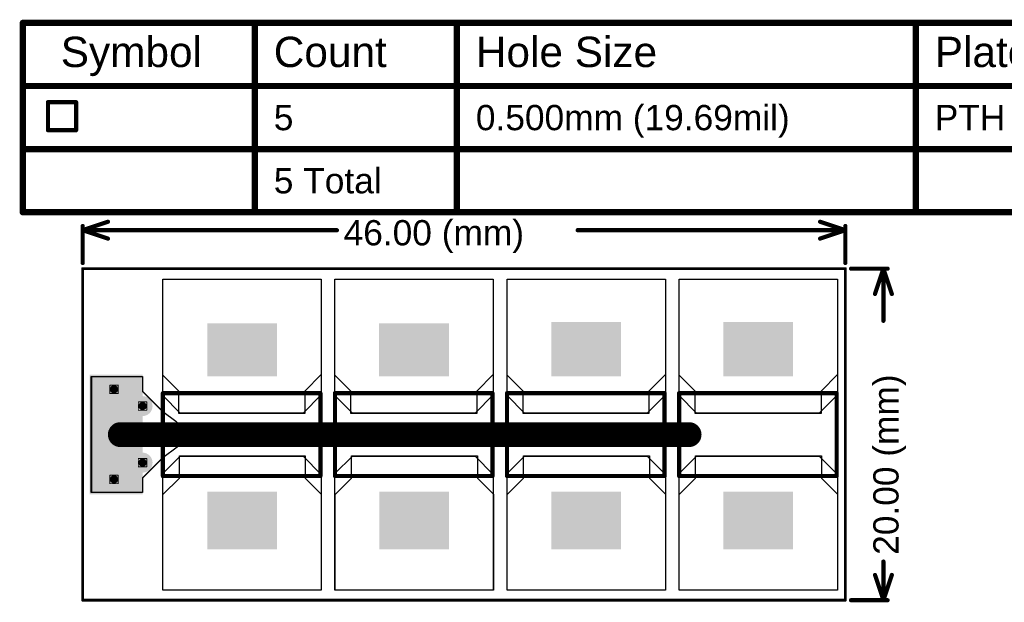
# Model space of a CAD drawing. Header units: inches. Extents: x 94 to 269, y 81 to 122.
# Tile 1 of 2: x 94 to 153, y 87 to 122. Entities that reach past the tile are written whole.
import ezdxf

# ---------------------------------------------------------------- set-up
doc = ezdxf.new("R2010")
doc.units = ezdxf.units.IN
for name, color, linetype in [('Board Outline', 216, 'Continuous'), ('Bottom Layer', 5, 'Continuous'), ('Bottom Overlay', 54, 'Continuous'), ('Bottom Paste', 16, 'Continuous'), ('Bottom Solder', 6, 'Continuous'), ('Drill Drawing', 1, 'Continuous'), ('Mechanical 1', 6, 'Continuous'), ('Top Layer', 1, 'Continuous'), ('Top Overlay', 2, 'Continuous'), ('Top Paste', 8, 'Continuous'), ('Top Solder', 216, 'Continuous'), ('Via Holes', 16, 'Continuous')]:
    doc.layers.add(name, color=color, linetype=linetype)
doc.styles.add('Arial', font='txt', dxfattribs={"height": 0.2})

# ---------------------------------------------------------------- blocks, each defined once
blk = doc.blocks.new('3_4___T____P___SMD_B_1')
at = {"layer": 'Bottom Layer'}
blk.add_hatch(color=5, dxfattribs=at).paths.add_polyline_path([(-1.5, 2), (1.5, 2), (1.5, -2), (-1.5, -2)])
at = {"layer": 'Bottom Paste'}
blk.add_hatch(color=16, dxfattribs=at).paths.add_polyline_path([(-1.5, 2), (1.5, 2), (1.5, -2), (-1.5, -2)])
at = {"layer": 'Bottom Solder'}
blk.add_hatch(color=6, dxfattribs=at).paths.add_polyline_path([(-1.602, 2.102), (1.602, 2.102), (1.602, -2.102), (-1.602, -2.102)])
blk = doc.blocks.new('3_4___T____P___SMD_B_2')
at = {"layer": 'Bottom Layer'}
blk.add_hatch(color=5, dxfattribs=at).paths.add_polyline_path([(-1.5, 2), (1.5, 2), (1.5, -2), (-1.5, -2)])
at = {"layer": 'Bottom Paste'}
blk.add_hatch(color=16, dxfattribs=at).paths.add_polyline_path([(-1.5, 2), (1.5, 2), (1.5, -2), (-1.5, -2)])
at = {"layer": 'Bottom Solder'}
blk.add_hatch(color=6, dxfattribs=at).paths.add_polyline_path([(-1.602, 2.102), (1.602, 2.102), (1.602, -2.102), (-1.602, -2.102)])
blk = doc.blocks.new('3_4___T____P___SMD_B_3')
at = {"layer": 'Bottom Layer'}
blk.add_hatch(color=5, dxfattribs=at).paths.add_polyline_path([(-1.5, 2), (1.5, 2), (1.5, -2), (-1.5, -2)])
at = {"layer": 'Bottom Paste'}
blk.add_hatch(color=16, dxfattribs=at).paths.add_polyline_path([(-1.5, 2), (1.5, 2), (1.5, -2), (-1.5, -2)])
at = {"layer": 'Bottom Solder'}
blk.add_hatch(color=6, dxfattribs=at).paths.add_polyline_path([(-1.602, 2.102), (1.602, 2.102), (1.602, -2.102), (-1.602, -2.102)])
blk = doc.blocks.new('3_4___T____P___SMD_B_4')
at = {"layer": 'Bottom Layer'}
blk.add_hatch(color=5, dxfattribs=at).paths.add_polyline_path([(-1.5, 2), (1.5, 2), (1.5, -2), (-1.5, -2)])
at = {"layer": 'Bottom Paste'}
blk.add_hatch(color=16, dxfattribs=at).paths.add_polyline_path([(-1.5, 2), (1.5, 2), (1.5, -2), (-1.5, -2)])
at = {"layer": 'Bottom Solder'}
blk.add_hatch(color=6, dxfattribs=at).paths.add_polyline_path([(-1.602, 2.102), (1.602, 2.102), (1.602, -2.102), (-1.602, -2.102)])
blk = doc.blocks.new('3_4___T____P___SMD_5')
at = {"layer": 'Top Layer'}
blk.add_hatch(color=1, dxfattribs=at).paths.add_polyline_path([(-1.5, 2), (1.5, 2), (1.5, -2), (-1.5, -2)])
at = {"layer": 'Top Paste'}
blk.add_hatch(color=8, dxfattribs=at).paths.add_polyline_path([(-1.5, 2), (1.5, 2), (1.5, -2), (-1.5, -2)])
at = {"layer": 'Top Solder'}
blk.add_hatch(color=216, dxfattribs=at).paths.add_polyline_path([(-1.602, 2.102), (1.602, 2.102), (1.602, -2.102), (-1.602, -2.102)])
blk = doc.blocks.new('3_4___T____P___SMD_6')
at = {"layer": 'Top Layer'}
blk.add_hatch(color=1, dxfattribs=at).paths.add_polyline_path([(-1.5, 2), (1.5, 2), (1.5, -2), (-1.5, -2)])
at = {"layer": 'Top Paste'}
blk.add_hatch(color=8, dxfattribs=at).paths.add_polyline_path([(-1.5, 2), (1.5, 2), (1.5, -2), (-1.5, -2)])
at = {"layer": 'Top Solder'}
blk.add_hatch(color=216, dxfattribs=at).paths.add_polyline_path([(-1.602, 2.102), (1.602, 2.102), (1.602, -2.102), (-1.602, -2.102)])
blk = doc.blocks.new('3_4___T____P___SMD_7')
at = {"layer": 'Top Layer'}
blk.add_hatch(color=1, dxfattribs=at).paths.add_polyline_path([(-1.5, 2), (1.5, 2), (1.5, -2), (-1.5, -2)])
at = {"layer": 'Top Paste'}
blk.add_hatch(color=8, dxfattribs=at).paths.add_polyline_path([(-1.5, 2), (1.5, 2), (1.5, -2), (-1.5, -2)])
at = {"layer": 'Top Solder'}
blk.add_hatch(color=216, dxfattribs=at).paths.add_polyline_path([(-1.602, 2.102), (1.602, 2.102), (1.602, -2.102), (-1.602, -2.102)])
blk = doc.blocks.new('3_4___T____P___SMD_8')
at = {"layer": 'Top Layer'}
blk.add_hatch(color=1, dxfattribs=at).paths.add_polyline_path([(-1.5, 2), (1.5, 2), (1.5, -2), (-1.5, -2)])
at = {"layer": 'Top Paste'}
blk.add_hatch(color=8, dxfattribs=at).paths.add_polyline_path([(-1.5, 2), (1.5, 2), (1.5, -2), (-1.5, -2)])
at = {"layer": 'Top Solder'}
blk.add_hatch(color=216, dxfattribs=at).paths.add_polyline_path([(-1.602, 2.102), (1.602, 2.102), (1.602, -2.102), (-1.602, -2.102)])
blk = doc.blocks.new('3_4___T____P___SMD_B_9')
at = {"layer": 'Bottom Layer'}
blk.add_hatch(color=5, dxfattribs=at).paths.add_polyline_path([(-1.5, 2), (1.5, 2), (1.5, -2), (-1.5, -2)])
at = {"layer": 'Bottom Paste'}
blk.add_hatch(color=16, dxfattribs=at).paths.add_polyline_path([(-1.5, 2), (1.5, 2), (1.5, -2), (-1.5, -2)])
at = {"layer": 'Bottom Solder'}
blk.add_hatch(color=6, dxfattribs=at).paths.add_polyline_path([(-1.602, 2.102), (1.602, 2.102), (1.602, -2.102), (-1.602, -2.102)])
blk = doc.blocks.new('3_4___T____P___SMD_B_10')
at = {"layer": 'Bottom Layer'}
blk.add_hatch(color=5, dxfattribs=at).paths.add_polyline_path([(-1.5, 2), (1.5, 2), (1.5, -2), (-1.5, -2)])
at = {"layer": 'Bottom Paste'}
blk.add_hatch(color=16, dxfattribs=at).paths.add_polyline_path([(-1.5, 2), (1.5, 2), (1.5, -2), (-1.5, -2)])
at = {"layer": 'Bottom Solder'}
blk.add_hatch(color=6, dxfattribs=at).paths.add_polyline_path([(-1.602, 2.102), (1.602, 2.102), (1.602, -2.102), (-1.602, -2.102)])
blk = doc.blocks.new('3_4___T____P___SMD_B_11')
at = {"layer": 'Bottom Layer'}
blk.add_hatch(color=5, dxfattribs=at).paths.add_polyline_path([(-1.5, 2), (1.5, 2), (1.5, -2), (-1.5, -2)])
at = {"layer": 'Bottom Paste'}
blk.add_hatch(color=16, dxfattribs=at).paths.add_polyline_path([(-1.5, 2), (1.5, 2), (1.5, -2), (-1.5, -2)])
at = {"layer": 'Bottom Solder'}
blk.add_hatch(color=6, dxfattribs=at).paths.add_polyline_path([(-1.602, 2.102), (1.602, 2.102), (1.602, -2.102), (-1.602, -2.102)])
blk = doc.blocks.new('3_4___T____P___SMD_B_12')
at = {"layer": 'Bottom Layer'}
blk.add_hatch(color=5, dxfattribs=at).paths.add_polyline_path([(-1.5, 2), (1.5, 2), (1.5, -2), (-1.5, -2)])
at = {"layer": 'Bottom Paste'}
blk.add_hatch(color=16, dxfattribs=at).paths.add_polyline_path([(-1.5, 2), (1.5, 2), (1.5, -2), (-1.5, -2)])
at = {"layer": 'Bottom Solder'}
blk.add_hatch(color=6, dxfattribs=at).paths.add_polyline_path([(-1.602, 2.102), (1.602, 2.102), (1.602, -2.102), (-1.602, -2.102)])
blk = doc.blocks.new('3_4___T____P___SMD_13')
at = {"layer": 'Top Layer'}
blk.add_hatch(color=1, dxfattribs=at).paths.add_polyline_path([(-1.5, 2), (1.5, 2), (1.5, -2), (-1.5, -2)])
at = {"layer": 'Top Paste'}
blk.add_hatch(color=8, dxfattribs=at).paths.add_polyline_path([(-1.5, 2), (1.5, 2), (1.5, -2), (-1.5, -2)])
at = {"layer": 'Top Solder'}
blk.add_hatch(color=216, dxfattribs=at).paths.add_polyline_path([(-1.602, 2.102), (1.602, 2.102), (1.602, -2.102), (-1.602, -2.102)])
blk = doc.blocks.new('3_4___T____P___SMD_14')
at = {"layer": 'Top Layer'}
blk.add_hatch(color=1, dxfattribs=at).paths.add_polyline_path([(-1.5, 2), (1.5, 2), (1.5, -2), (-1.5, -2)])
at = {"layer": 'Top Paste'}
blk.add_hatch(color=8, dxfattribs=at).paths.add_polyline_path([(-1.5, 2), (1.5, 2), (1.5, -2), (-1.5, -2)])
at = {"layer": 'Top Solder'}
blk.add_hatch(color=216, dxfattribs=at).paths.add_polyline_path([(-1.602, 2.102), (1.602, 2.102), (1.602, -2.102), (-1.602, -2.102)])
blk = doc.blocks.new('3_4___T____P___SMD_15')
at = {"layer": 'Top Layer'}
blk.add_hatch(color=1, dxfattribs=at).paths.add_polyline_path([(-1.5, 2), (1.5, 2), (1.5, -2), (-1.5, -2)])
at = {"layer": 'Top Paste'}
blk.add_hatch(color=8, dxfattribs=at).paths.add_polyline_path([(-1.5, 2), (1.5, 2), (1.5, -2), (-1.5, -2)])
at = {"layer": 'Top Solder'}
blk.add_hatch(color=216, dxfattribs=at).paths.add_polyline_path([(-1.602, 2.102), (1.602, 2.102), (1.602, -2.102), (-1.602, -2.102)])
blk = doc.blocks.new('3_4___T____P___SMD_16')
at = {"layer": 'Top Layer'}
blk.add_hatch(color=1, dxfattribs=at).paths.add_polyline_path([(-1.5, 2), (1.5, 2), (1.5, -2), (-1.5, -2)])
at = {"layer": 'Top Paste'}
blk.add_hatch(color=8, dxfattribs=at).paths.add_polyline_path([(-1.5, 2), (1.5, 2), (1.5, -2), (-1.5, -2)])
at = {"layer": 'Top Solder'}
blk.add_hatch(color=216, dxfattribs=at).paths.add_polyline_path([(-1.602, 2.102), (1.602, 2.102), (1.602, -2.102), (-1.602, -2.102)])
blk = doc.blocks.new('10X10MM_TEST_PAD_SMD_17')
at = {"layer": 'Top Layer'}
blk.add_hatch(color=1, dxfattribs=at).paths.add_polyline_path([(-3.5, 1.5), (3.5, 1.5), (3.5, -1.5), (-3.5, -1.5)])
at = {"layer": 'Top Paste'}
blk.add_hatch(color=8, dxfattribs=at).paths.add_polyline_path([(-3.5, 1.5), (3.5, 1.5), (3.5, -1.5), (-3.5, -1.5)])
at = {"layer": 'Top Solder'}
blk.add_hatch(color=216, dxfattribs=at).paths.add_polyline_path([(-3.602, 1.602), (3.602, 1.602), (3.602, -1.602), (-3.602, -1.602)])
blk = doc.blocks.new('SCP60_4__B_18')
at = {"layer": 'Bottom Overlay', "const_width": 0.254}
for points in [[(-4.75, -2.5), (-4.75, 2.5)], [(-4.75, 2.5), (4.75, 2.5)], [(4.75, -2.5), (4.75, 2.5)], [(-4.75, -2.5), (4.75, -2.5)]]:
    blk.add_lwpolyline(points, dxfattribs=at)
at = {"layer": 'Bottom Overlay', "const_width": 0.127}
for points in [[(-4.814, 2.5, 1), (-4.687, 2.5, 1)], [(-4.814, 2.5, 1), (-4.687, 2.5, 1)], [(4.686, 2.5, 1), (4.813, 2.5, 1)], [(4.686, 2.5, 1), (4.813, 2.5, 1)], [(-4.814, -2.5, 1), (-4.687, -2.5, 1)], [(-4.814, -2.5, 1), (-4.687, -2.5, 1)], [(4.686, -2.5, 1), (4.813, -2.5, 1)], [(4.686, -2.5, 1), (4.813, -2.5, 1)]]:
    blk.add_lwpolyline(points, format="xyb", close=True, dxfattribs=at)
blk = doc.blocks.new('SCP60_4__B_19')
at = {"layer": 'Bottom Overlay', "const_width": 0.254}
for points in [[(-4.75, -2.5), (-4.75, 2.5)], [(-4.75, 2.5), (4.75, 2.5)], [(4.75, -2.5), (4.75, 2.5)], [(-4.75, -2.5), (4.75, -2.5)]]:
    blk.add_lwpolyline(points, dxfattribs=at)
at = {"layer": 'Bottom Overlay', "const_width": 0.127}
for points in [[(-4.814, 2.5, 1), (-4.687, 2.5, 1)], [(-4.814, 2.5, 1), (-4.687, 2.5, 1)], [(4.686, 2.5, 1), (4.813, 2.5, 1)], [(4.686, 2.5, 1), (4.813, 2.5, 1)], [(-4.814, -2.5, 1), (-4.687, -2.5, 1)], [(-4.814, -2.5, 1), (-4.687, -2.5, 1)], [(4.686, -2.5, 1), (4.813, -2.5, 1)], [(4.686, -2.5, 1), (4.813, -2.5, 1)]]:
    blk.add_lwpolyline(points, format="xyb", close=True, dxfattribs=at)
blk = doc.blocks.new('SCP60_4__B_20')
at = {"layer": 'Bottom Overlay', "const_width": 0.254}
for points in [[(-4.75, -2.5), (-4.75, 2.5)], [(-4.75, 2.5), (4.75, 2.5)], [(4.75, -2.5), (4.75, 2.5)], [(-4.75, -2.5), (4.75, -2.5)]]:
    blk.add_lwpolyline(points, dxfattribs=at)
at = {"layer": 'Bottom Overlay', "const_width": 0.127}
for points in [[(-4.814, 2.5, 1), (-4.687, 2.5, 1)], [(-4.814, 2.5, 1), (-4.687, 2.5, 1)], [(4.686, 2.5, 1), (4.813, 2.5, 1)], [(4.686, 2.5, 1), (4.813, 2.5, 1)], [(-4.814, -2.5, 1), (-4.687, -2.5, 1)], [(-4.814, -2.5, 1), (-4.687, -2.5, 1)], [(4.686, -2.5, 1), (4.813, -2.5, 1)], [(4.686, -2.5, 1), (4.813, -2.5, 1)]]:
    blk.add_lwpolyline(points, format="xyb", close=True, dxfattribs=at)
blk = doc.blocks.new('SCP60_4__B_21')
at = {"layer": 'Bottom Overlay', "const_width": 0.254}
for points in [[(-4.75, -2.5), (-4.75, 2.5)], [(-4.75, 2.5), (4.75, 2.5)], [(4.75, -2.5), (4.75, 2.5)], [(-4.75, -2.5), (4.75, -2.5)]]:
    blk.add_lwpolyline(points, dxfattribs=at)
at = {"layer": 'Bottom Overlay', "const_width": 0.127}
for points in [[(-4.814, 2.5, 1), (-4.687, 2.5, 1)], [(-4.814, 2.5, 1), (-4.687, 2.5, 1)], [(4.686, 2.5, 1), (4.813, 2.5, 1)], [(4.686, 2.5, 1), (4.813, 2.5, 1)], [(-4.814, -2.5, 1), (-4.687, -2.5, 1)], [(-4.814, -2.5, 1), (-4.687, -2.5, 1)], [(4.686, -2.5, 1), (4.813, -2.5, 1)], [(4.686, -2.5, 1), (4.813, -2.5, 1)]]:
    blk.add_lwpolyline(points, format="xyb", close=True, dxfattribs=at)
blk = doc.blocks.new('SCP60_4__22')
at = {"layer": 'Top Overlay', "const_width": 0.254}
for points in [[(-4.75, -2.5), (-4.75, 2.5)], [(-4.75, 2.5), (4.75, 2.5)], [(4.75, -2.5), (4.75, 2.5)], [(-4.75, -2.5), (4.75, -2.5)]]:
    blk.add_lwpolyline(points, dxfattribs=at)
at = {"layer": 'Top Overlay', "const_width": 0.127}
for points in [[(-4.814, 2.5, 1), (-4.687, 2.5, 1)], [(-4.814, 2.5, 1), (-4.687, 2.5, 1)], [(4.686, 2.5, 1), (4.813, 2.5, 1)], [(4.686, 2.5, 1), (4.813, 2.5, 1)], [(-4.814, -2.5, 1), (-4.687, -2.5, 1)], [(-4.814, -2.5, 1), (-4.687, -2.5, 1)], [(4.686, -2.5, 1), (4.813, -2.5, 1)], [(4.686, -2.5, 1), (4.813, -2.5, 1)]]:
    blk.add_lwpolyline(points, format="xyb", close=True, dxfattribs=at)
blk = doc.blocks.new('SCP60_4__23')
at = {"layer": 'Top Overlay', "const_width": 0.254}
for points in [[(-4.75, -2.5), (-4.75, 2.5)], [(-4.75, 2.5), (4.75, 2.5)], [(4.75, -2.5), (4.75, 2.5)], [(-4.75, -2.5), (4.75, -2.5)]]:
    blk.add_lwpolyline(points, dxfattribs=at)
at = {"layer": 'Top Overlay', "const_width": 0.127}
for points in [[(-4.814, 2.5, 1), (-4.687, 2.5, 1)], [(-4.814, 2.5, 1), (-4.687, 2.5, 1)], [(4.686, 2.5, 1), (4.813, 2.5, 1)], [(4.686, 2.5, 1), (4.813, 2.5, 1)], [(-4.814, -2.5, 1), (-4.687, -2.5, 1)], [(-4.814, -2.5, 1), (-4.687, -2.5, 1)], [(4.686, -2.5, 1), (4.813, -2.5, 1)], [(4.686, -2.5, 1), (4.813, -2.5, 1)]]:
    blk.add_lwpolyline(points, format="xyb", close=True, dxfattribs=at)
blk = doc.blocks.new('SCP60_4__24')
at = {"layer": 'Top Overlay', "const_width": 0.254}
for points in [[(-4.75, -2.5), (-4.75, 2.5)], [(-4.75, 2.5), (4.75, 2.5)], [(4.75, -2.5), (4.75, 2.5)], [(-4.75, -2.5), (4.75, -2.5)]]:
    blk.add_lwpolyline(points, dxfattribs=at)
at = {"layer": 'Top Overlay', "const_width": 0.127}
for points in [[(-4.814, 2.5, 1), (-4.687, 2.5, 1)], [(-4.814, 2.5, 1), (-4.687, 2.5, 1)], [(4.686, 2.5, 1), (4.813, 2.5, 1)], [(4.686, 2.5, 1), (4.813, 2.5, 1)], [(-4.814, -2.5, 1), (-4.687, -2.5, 1)], [(-4.814, -2.5, 1), (-4.687, -2.5, 1)], [(4.686, -2.5, 1), (4.813, -2.5, 1)], [(4.686, -2.5, 1), (4.813, -2.5, 1)]]:
    blk.add_lwpolyline(points, format="xyb", close=True, dxfattribs=at)
blk = doc.blocks.new('SCP60_4__25')
at = {"layer": 'Top Overlay', "const_width": 0.254}
for points in [[(-4.75, -2.5), (-4.75, 2.5)], [(-4.75, 2.5), (4.75, 2.5)], [(4.75, -2.5), (4.75, 2.5)], [(-4.75, -2.5), (4.75, -2.5)]]:
    blk.add_lwpolyline(points, dxfattribs=at)
at = {"layer": 'Top Overlay', "const_width": 0.127}
for points in [[(-4.814, 2.5, 1), (-4.687, 2.5, 1)], [(-4.814, 2.5, 1), (-4.687, 2.5, 1)], [(4.686, 2.5, 1), (4.813, 2.5, 1)], [(4.686, 2.5, 1), (4.813, 2.5, 1)], [(-4.814, -2.5, 1), (-4.687, -2.5, 1)], [(-4.814, -2.5, 1), (-4.687, -2.5, 1)], [(4.686, -2.5, 1), (4.813, -2.5, 1)], [(4.686, -2.5, 1), (4.813, -2.5, 1)]]:
    blk.add_lwpolyline(points, format="xyb", close=True, dxfattribs=at)

msp = doc.modelspace()

# ---------------------------------------------------------------- hatches: boundary and pattern name
at = {"layer": 'Bottom Layer'}
h = msp.add_hatch(color=5, dxfattribs=at)
edge = h.paths.add_edge_path()
edge.add_arc((99.39, 99.72), 0.5, 0, 360)
h = msp.add_hatch(color=5, dxfattribs=at)
edge = h.paths.add_edge_path()
edge.add_arc((101.112, 98.71), 0.5, 0, 360)
h = msp.add_hatch(color=5, dxfattribs=at)
edge = h.paths.add_edge_path()
edge.add_arc((101.112, 97.005), 0.5, 0, 360)
h = msp.add_hatch(color=5, dxfattribs=at)
edge = h.paths.add_edge_path()
edge.add_arc((101.112, 95.299), 0.5, 0, 360)
h = msp.add_hatch(color=5, dxfattribs=at)
edge = h.paths.add_edge_path()
edge.add_arc((99.39, 94.289), 0.5, 0, 360)
at = {"layer": 'Bottom Solder'}
h = msp.add_hatch(color=6, dxfattribs=at)
edge = h.paths.add_edge_path()
edge.add_arc((99.39, 99.72), 0.602, 0, 360)
h = msp.add_hatch(color=6, dxfattribs=at)
edge = h.paths.add_edge_path()
edge.add_arc((101.112, 98.71), 0.602, 0, 360)
h = msp.add_hatch(color=6, dxfattribs=at)
edge = h.paths.add_edge_path()
edge.add_arc((101.112, 97.005), 0.602, 0, 360)
h = msp.add_hatch(color=6, dxfattribs=at)
edge = h.paths.add_edge_path()
edge.add_arc((101.112, 95.299), 0.602, 0, 360)
h = msp.add_hatch(color=6, dxfattribs=at)
edge = h.paths.add_edge_path()
edge.add_arc((99.39, 94.289), 0.602, 0, 360)
at = {"layer": 'Top Layer'}
h = msp.add_hatch(color=1, dxfattribs=at)
edge = h.paths.add_edge_path()
edge.add_arc((99.39, 99.72), 0.5, 0, 360)
h = msp.add_hatch(color=1, dxfattribs=at)
edge = h.paths.add_edge_path()
edge.add_arc((101.112, 98.71), 0.5, 0, 360)
h = msp.add_hatch(color=1, dxfattribs=at)
edge = h.paths.add_edge_path()
edge.add_arc((101.112, 97.005), 0.5, 0, 360)
h = msp.add_hatch(color=1, dxfattribs=at)
edge = h.paths.add_edge_path()
edge.add_arc((101.112, 95.299), 0.5, 0, 360)
h = msp.add_hatch(color=1, dxfattribs=at)
edge = h.paths.add_edge_path()
edge.add_arc((99.39, 94.289), 0.5, 0, 360)
at = {"layer": 'Top Solder'}
h = msp.add_hatch(color=216, dxfattribs=at)
edge = h.paths.add_edge_path()
edge.add_arc((99.39, 99.72), 0.602, 0, 360)
h = msp.add_hatch(color=216, dxfattribs=at)
edge = h.paths.add_edge_path()
edge.add_arc((101.112, 98.71), 0.602, 0, 360)
h = msp.add_hatch(color=216, dxfattribs=at)
edge = h.paths.add_edge_path()
edge.add_arc((101.112, 97.005), 0.602, 0, 360)
h = msp.add_hatch(color=216, dxfattribs=at)
edge = h.paths.add_edge_path()
edge.add_arc((101.112, 95.299), 0.602, 0, 360)
h = msp.add_hatch(color=216, dxfattribs=at)
edge = h.paths.add_edge_path()
edge.add_arc((99.39, 94.289), 0.602, 0, 360)
at = {"layer": 'Via Holes'}
h = msp.add_hatch(color=7, dxfattribs=at)
edge = h.paths.add_edge_path()
edge.add_arc((99.39, 99.72), 0.25, 0, 360)
h = msp.add_hatch(color=7, dxfattribs=at)
edge = h.paths.add_edge_path()
edge.add_arc((101.112, 98.71), 0.25, 0, 360)
h = msp.add_hatch(color=7, dxfattribs=at)
edge = h.paths.add_edge_path()
edge.add_arc((101.112, 97.005), 0.25, 0, 360)
h = msp.add_hatch(color=7, dxfattribs=at)
edge = h.paths.add_edge_path()
edge.add_arc((101.112, 95.299), 0.25, 0, 360)
h = msp.add_hatch(color=7, dxfattribs=at)
edge = h.paths.add_edge_path()
edge.add_arc((99.39, 94.289), 0.25, 0, 360)

# ---------------------------------------------------------------- linework, layer by layer
at = {"layer": 'Board Outline', "const_width": 0.178}
for points in [[(97.5, 107), (143.5, 107)], [(97.5, 87), (97.5, 107)], [(143.5, 87), (143.5, 107)], [(97.5, 87), (143.5, 87)]]:
    msp.add_lwpolyline(points, dxfattribs=at)
at = {"layer": 'Board Outline', "const_width": 0.0889}
for points in [[(97.456, 107, 1), (97.544, 107, 1)], [(97.456, 107, 1), (97.544, 107, 1)], [(143.456, 107, 1), (143.544, 107, 1)], [(143.456, 107, 1), (143.544, 107, 1)], [(97.456, 87, 1), (97.544, 87, 1)], [(97.456, 87, 1), (97.544, 87, 1)], [(143.456, 87, 1), (143.544, 87, 1)], [(143.456, 87, 1), (143.544, 87, 1)]]:
    msp.add_lwpolyline(points, format="xyb", close=True, dxfattribs=at)
at = {"layer": 'Bottom Layer'}
for p, q in [((102.337, 99.342), (102.337, 106.375)), ((102.337, 106.375), (111.887, 106.375)), ((111.887, 106.375), (111.887, 99.387)), ((112.715, 99.342), (112.715, 106.375)), ((112.715, 106.375), (122.266, 106.375)), ((122.266, 106.375), (122.266, 99.387)), ((123.094, 99.342), (123.094, 106.375)), ((123.094, 106.375), (132.644, 106.375)), ((132.644, 106.375), (132.644, 99.387)), ((133.473, 99.342), (133.473, 106.375)), ((133.473, 106.375), (143.023, 106.375)), ((143.023, 106.375), (143.023, 99.387)), ((98.019, 93.497), (98.019, 100.497)), ((98.019, 100.497), (101.112, 100.497)), ((101.112, 100.497), (101.112, 99.617)), ((101.112, 99.617), (102.339, 98.39)), ((103.389, 98.289), (102.337, 99.342)), ((111.887, 99.387), (110.789, 98.289)), ((113.768, 98.289), (112.715, 99.342)), ((122.266, 99.387), (121.168, 98.289)), ((124.146, 98.289), (123.094, 99.342)), ((132.644, 99.387), (131.546, 98.289)), ((134.525, 98.289), (133.473, 99.342)), ((143.023, 99.387), (141.925, 98.289)), ((102.339, 98.39), (103.114, 97.809)), ((110.789, 98.289), (103.389, 98.289)), ((121.168, 98.289), (113.768, 98.289)), ((131.546, 98.289), (124.146, 98.289)), ((141.925, 98.289), (134.525, 98.289)), ((103.114, 97.809), (103.208, 97.73)), ((103.208, 97.73), (103.208, 96.242)), ((103.208, 96.242), (102.337, 95.59)), ((102.337, 94.638), (103.389, 95.691)), ((103.389, 95.691), (110.789, 95.691)), ((110.789, 95.691), (111.887, 94.593)), ((112.715, 94.638), (113.768, 95.691)), ((113.768, 95.691), (121.168, 95.691)), ((121.168, 95.691), (122.266, 94.593)), ((123.094, 94.638), (124.146, 95.691)), ((124.146, 95.691), (131.546, 95.691)), ((131.546, 95.691), (132.644, 94.593)), ((133.473, 94.638), (134.525, 95.691)), ((134.525, 95.691), (141.925, 95.691)), ((141.925, 95.691), (143.023, 94.593)), ((102.337, 95.59), (101.112, 94.366)), ((102.337, 87.605), (102.337, 94.638)), ((111.887, 94.593), (111.887, 87.605)), ((112.715, 87.605), (112.715, 94.638)), ((122.266, 94.593), (122.266, 87.605)), ((123.094, 87.605), (123.094, 94.638)), ((132.644, 94.593), (132.644, 87.605)), ((133.473, 87.605), (133.473, 94.638)), ((143.023, 94.593), (143.023, 87.605)), ((101.112, 94.366), (101.112, 93.497)), ((101.112, 93.497), (98.019, 93.497)), ((111.887, 87.605), (102.337, 87.605)), ((122.266, 87.605), (112.715, 87.605)), ((132.644, 87.605), (123.094, 87.605)), ((143.023, 87.605), (133.473, 87.605))]:
    msp.add_line(p, q, dxfattribs=at)
at = {"layer": 'Bottom Layer', "const_width": 1.5}
for points in [[(102.939, 96.99), (113.318, 96.99)], [(113.318, 96.99), (134.075, 96.99)]]:
    msp.add_lwpolyline(points, dxfattribs=at)
at = {"layer": 'Bottom Layer', "const_width": 0.75}
for points in [[(102.564, 96.99, 1), (103.314, 96.99, 1)], [(112.943, 96.99, 1), (113.693, 96.99, 1)], [(112.943, 96.99, 1), (113.693, 96.99, 1)], [(133.7, 96.99, 1), (134.45, 96.99, 1)]]:
    msp.add_lwpolyline(points, format="xyb", close=True, dxfattribs=at)
at = {"layer": 'Bottom Solder'}
for p, q in [((102.337, 100.584), (102.337, 106.375)), ((102.337, 106.375), (111.887, 106.375)), ((111.887, 106.375), (111.887, 100.609)), ((112.715, 100.584), (112.715, 106.375)), ((112.715, 106.375), (122.266, 106.375)), ((122.266, 106.375), (122.266, 100.609)), ((123.094, 100.584), (123.094, 106.375)), ((123.094, 106.375), (132.644, 106.375)), ((132.644, 106.375), (132.644, 100.609)), ((133.473, 100.584), (133.473, 106.375)), ((133.473, 106.375), (143.023, 106.375)), ((143.023, 106.375), (143.023, 100.609)), ((98.019, 93.497), (98.019, 100.497)), ((98.019, 100.497), (101.112, 100.497)), ((101.112, 100.497), (101.112, 99.599)), ((103.302, 99.619), (102.337, 100.584)), ((111.887, 100.609), (110.896, 99.619)), ((113.68, 99.619), (112.715, 100.584)), ((122.266, 100.609), (121.275, 99.619)), ((124.059, 99.619), (123.094, 100.584)), ((132.644, 100.609), (131.654, 99.619)), ((134.438, 99.619), (133.473, 100.584)), ((143.023, 100.609), (142.032, 99.619)), ((101.112, 99.599), (102.337, 98.374)), ((103.302, 98.273), (103.302, 99.619)), ((110.896, 99.619), (110.896, 98.273)), ((113.68, 98.273), (113.68, 99.619)), ((121.275, 99.619), (121.275, 98.273)), ((124.059, 98.273), (124.059, 99.619)), ((131.654, 99.619), (131.654, 98.273)), ((134.438, 98.273), (134.438, 99.619)), ((142.032, 99.619), (142.032, 98.273)), ((102.337, 98.374), (102.337, 95.606)), ((110.896, 98.273), (103.302, 98.273)), ((121.275, 98.273), (113.68, 98.273)), ((131.654, 98.273), (124.059, 98.273)), ((142.032, 98.273), (134.438, 98.273)), ((103.332, 94.361), (103.332, 95.707)), ((103.332, 95.707), (110.927, 95.707)), ((110.927, 95.707), (110.927, 94.361)), ((113.711, 94.361), (113.711, 95.707)), ((113.711, 95.707), (121.306, 95.707)), ((121.306, 95.707), (121.306, 94.361)), ((124.09, 94.361), (124.09, 95.707)), ((124.09, 95.707), (131.684, 95.707)), ((131.684, 95.707), (131.684, 94.361)), ((134.468, 94.361), (134.468, 95.707)), ((134.468, 95.707), (142.063, 95.707)), ((142.063, 95.707), (142.063, 94.361)), ((102.337, 95.606), (101.112, 94.381)), ((101.112, 94.381), (101.112, 93.497)), ((102.342, 93.371), (103.332, 94.361)), ((110.927, 94.361), (111.892, 93.396)), ((112.72, 93.371), (113.711, 94.361)), ((121.306, 94.361), (122.271, 93.396)), ((123.099, 93.371), (124.09, 94.361)), ((131.684, 94.361), (132.65, 93.396)), ((133.478, 93.371), (134.468, 94.361)), ((142.063, 94.361), (143.028, 93.396)), ((101.112, 93.497), (98.019, 93.497)), ((102.342, 87.605), (102.342, 93.371)), ((111.892, 93.396), (111.892, 87.605)), ((112.72, 87.605), (112.72, 93.371)), ((122.271, 93.396), (122.271, 87.605)), ((123.099, 87.605), (123.099, 93.371)), ((132.65, 93.396), (132.65, 87.605)), ((133.478, 87.605), (133.478, 93.371)), ((143.028, 93.396), (143.028, 87.605)), ((111.892, 87.605), (102.342, 87.605)), ((122.271, 87.605), (112.72, 87.605)), ((132.65, 87.605), (123.099, 87.605)), ((143.028, 87.605), (133.478, 87.605))]:
    msp.add_line(p, q, dxfattribs=at)
at = {"layer": 'Drill Drawing'}
for points, const_width in [([(93.891, 121.831), (268.901, 121.831)], 0.381), ([(93.891, 110.401), (93.891, 121.831)], 0.381), ([(107.883, 110.401), (107.883, 121.831)], 0.381), ([(120.072, 110.401), (120.072, 121.831)], 0.381), ([(147.75, 110.401), (147.75, 121.831)], 0.381), ([(93.891, 118.021), (268.901, 118.021)], 0.381), ([(95.41, 117.047), (97.103, 117.047)], 0.254), ([(95.41, 115.354), (95.41, 117.047)], 0.254), ([(97.103, 115.354), (97.103, 117.047)], 0.254), ([(95.41, 115.354), (97.103, 115.354)], 0.254), ([(93.891, 114.211), (268.901, 114.211)], 0.381), ([(93.891, 110.401), (268.901, 110.401)], 0.381), ([(99.136, 99.974), (99.644, 99.974)], 0.0508), ([(99.136, 99.466), (99.136, 99.974)], 0.0508), ([(99.644, 99.466), (99.644, 99.974)], 0.0508), ([(99.136, 99.466), (99.644, 99.466)], 0.0508), ([(100.858, 98.964), (101.366, 98.964)], 0.0508), ([(100.858, 98.456), (100.858, 98.964)], 0.0508), ([(101.366, 98.456), (101.366, 98.964)], 0.0508), ([(100.858, 98.456), (101.366, 98.456)], 0.0508), ([(100.858, 97.259), (101.366, 97.259)], 0.0508), ([(100.858, 96.751), (100.858, 97.259)], 0.0508), ([(101.366, 96.751), (101.366, 97.259)], 0.0508), ([(100.858, 96.751), (101.366, 96.751)], 0.0508), ([(100.858, 95.553), (101.366, 95.553)], 0.0508), ([(100.858, 95.045), (100.858, 95.553)], 0.0508), ([(100.858, 95.045), (101.366, 95.045)], 0.0508), ([(101.366, 95.045), (101.366, 95.553)], 0.0508), ([(99.136, 94.543), (99.644, 94.543)], 0.0508), ([(99.136, 94.035), (99.136, 94.543)], 0.0508), ([(99.644, 94.035), (99.644, 94.543)], 0.0508), ([(99.136, 94.035), (99.644, 94.035)], 0.0508)]:
    msp.add_lwpolyline(points, dxfattribs=dict(at, const_width=const_width))
for points, const_width in [([(93.796, 121.831, 1), (93.986, 121.831, 1)], 0.191), ([(93.796, 121.831, 1), (93.986, 121.831, 1)], 0.191), ([(107.788, 121.831, 1), (107.979, 121.831, 1)], 0.191), ([(119.977, 121.831, 1), (120.168, 121.831, 1)], 0.191), ([(147.655, 121.831, 1), (147.845, 121.831, 1)], 0.191), ([(93.796, 118.021, 1), (93.986, 118.021, 1)], 0.191), ([(95.346, 117.047, 1), (95.473, 117.047, 1)], 0.127), ([(95.346, 117.047, 1), (95.473, 117.047, 1)], 0.127), ([(97.04, 117.047, 1), (97.167, 117.047, 1)], 0.127), ([(97.04, 117.047, 1), (97.167, 117.047, 1)], 0.127), ([(95.346, 115.354, 1), (95.473, 115.354, 1)], 0.127), ([(95.346, 115.354, 1), (95.473, 115.354, 1)], 0.127), ([(97.04, 115.354, 1), (97.167, 115.354, 1)], 0.127), ([(97.04, 115.354, 1), (97.167, 115.354, 1)], 0.127), ([(93.796, 114.211, 1), (93.986, 114.211, 1)], 0.191), ([(93.796, 110.401, 1), (93.986, 110.401, 1)], 0.191), ([(93.796, 110.401, 1), (93.986, 110.401, 1)], 0.191), ([(107.788, 110.401, 1), (107.979, 110.401, 1)], 0.191), ([(119.977, 110.401, 1), (120.168, 110.401, 1)], 0.191), ([(147.655, 110.401, 1), (147.845, 110.401, 1)], 0.191), ([(99.123, 99.974, 1), (99.149, 99.974, 1)], 0.0254), ([(99.123, 99.974, 1), (99.149, 99.974, 1)], 0.0254), ([(99.631, 99.974, 1), (99.657, 99.974, 1)], 0.0254), ([(99.631, 99.974, 1), (99.657, 99.974, 1)], 0.0254), ([(99.123, 99.466, 1), (99.149, 99.466, 1)], 0.0254), ([(99.123, 99.466, 1), (99.149, 99.466, 1)], 0.0254), ([(99.631, 99.466, 1), (99.657, 99.466, 1)], 0.0254), ([(99.631, 99.466, 1), (99.657, 99.466, 1)], 0.0254), ([(100.846, 98.964, 1), (100.871, 98.964, 1)], 0.0254), ([(100.846, 98.964, 1), (100.871, 98.964, 1)], 0.0254), ([(101.354, 98.964, 1), (101.379, 98.964, 1)], 0.0254), ([(101.354, 98.964, 1), (101.379, 98.964, 1)], 0.0254), ([(100.846, 98.456, 1), (100.871, 98.456, 1)], 0.0254), ([(100.846, 98.456, 1), (100.871, 98.456, 1)], 0.0254), ([(101.354, 98.456, 1), (101.379, 98.456, 1)], 0.0254), ([(101.354, 98.456, 1), (101.379, 98.456, 1)], 0.0254), ([(100.846, 97.259, 1), (100.871, 97.259, 1)], 0.0254), ([(100.846, 97.259, 1), (100.871, 97.259, 1)], 0.0254), ([(101.354, 97.259, 1), (101.379, 97.259, 1)], 0.0254), ([(101.354, 97.259, 1), (101.379, 97.259, 1)], 0.0254), ([(100.846, 96.751, 1), (100.871, 96.751, 1)], 0.0254), ([(100.846, 96.751, 1), (100.871, 96.751, 1)], 0.0254), ([(101.354, 96.751, 1), (101.379, 96.751, 1)], 0.0254), ([(101.354, 96.751, 1), (101.379, 96.751, 1)], 0.0254), ([(100.846, 95.553, 1), (100.871, 95.553, 1)], 0.0254), ([(100.846, 95.553, 1), (100.871, 95.553, 1)], 0.0254), ([(100.846, 95.045, 1), (100.871, 95.045, 1)], 0.0254), ([(100.846, 95.045, 1), (100.871, 95.045, 1)], 0.0254), ([(101.354, 95.553, 1), (101.379, 95.553, 1)], 0.0254), ([(101.354, 95.553, 1), (101.379, 95.553, 1)], 0.0254), ([(101.354, 95.045, 1), (101.379, 95.045, 1)], 0.0254), ([(101.354, 95.045, 1), (101.379, 95.045, 1)], 0.0254), ([(99.123, 94.543, 1), (99.149, 94.543, 1)], 0.0254), ([(99.123, 94.543, 1), (99.149, 94.543, 1)], 0.0254), ([(99.631, 94.543, 1), (99.657, 94.543, 1)], 0.0254), ([(99.631, 94.543, 1), (99.657, 94.543, 1)], 0.0254), ([(99.123, 94.035, 1), (99.149, 94.035, 1)], 0.0254), ([(99.123, 94.035, 1), (99.149, 94.035, 1)], 0.0254), ([(99.631, 94.035, 1), (99.657, 94.035, 1)], 0.0254), ([(99.631, 94.035, 1), (99.657, 94.035, 1)], 0.0254)]:
    msp.add_lwpolyline(points, format="xyb", close=True, dxfattribs=dict(at, const_width=const_width))
at = {"layer": 'Mechanical 1', "const_width": 0.254}
for points in [[(97.5, 109.322), (99.024, 109.83)], [(141.976, 109.83), (143.5, 109.322)], [(97.5, 107.343), (97.5, 109.576)], [(97.5, 109.322), (99.024, 108.814)], [(97.5, 109.322), (112.831, 109.322)], [(127.356, 109.322), (143.5, 109.322)], [(141.976, 108.814), (143.5, 109.322)], [(143.5, 107.343), (143.5, 109.576)], [(143.843, 107), (146.05, 107)], [(145.288, 105.476), (145.796, 107)], [(145.796, 107), (146.304, 105.476)], [(145.796, 103.856), (145.796, 107)], [(145.796, 87), (145.796, 89.331)], [(145.288, 88.524), (145.796, 87)], [(145.796, 87), (146.304, 88.524)], [(143.843, 87), (146.05, 87)]]:
    msp.add_lwpolyline(points, dxfattribs=at)
at = {"layer": 'Mechanical 1', "const_width": 0.127}
for points in [[(98.961, 109.83, 1), (99.088, 109.83, 1)], [(141.913, 109.83, 1), (142.04, 109.83, 1)], [(97.437, 109.576, 1), (97.564, 109.576, 1)], [(97.437, 109.322, 1), (97.564, 109.322, 1)], [(97.437, 109.322, 1), (97.564, 109.322, 1)], [(97.437, 109.322, 1), (97.564, 109.322, 1)], [(112.768, 109.322, 1), (112.895, 109.322, 1)], [(127.292, 109.322, 1), (127.419, 109.322, 1)], [(143.437, 109.576, 1), (143.564, 109.576, 1)], [(143.437, 109.322, 1), (143.564, 109.322, 1)], [(143.437, 109.322, 1), (143.564, 109.322, 1)], [(143.437, 109.322, 1), (143.564, 109.322, 1)], [(98.961, 108.814, 1), (99.088, 108.814, 1)], [(141.913, 108.814, 1), (142.04, 108.814, 1)], [(97.437, 107.343, 1), (97.564, 107.343, 1)], [(143.437, 107.343, 1), (143.564, 107.343, 1)], [(143.779, 107, 1), (143.906, 107, 1)], [(145.732, 107, 1), (145.859, 107, 1)], [(145.732, 107, 1), (145.859, 107, 1)], [(145.732, 107, 1), (145.859, 107, 1)], [(145.987, 107, 1), (146.113, 107, 1)], [(145.225, 105.476, 1), (145.351, 105.476, 1)], [(146.24, 105.476, 1), (146.368, 105.476, 1)], [(145.732, 103.856, 1), (145.859, 103.856, 1)], [(145.732, 89.331, 1), (145.859, 89.331, 1)], [(145.225, 88.524, 1), (145.351, 88.524, 1)], [(146.24, 88.524, 1), (146.368, 88.524, 1)], [(143.779, 87, 1), (143.906, 87, 1)], [(145.732, 87, 1), (145.859, 87, 1)], [(145.732, 87, 1), (145.859, 87, 1)], [(145.732, 87, 1), (145.859, 87, 1)], [(145.987, 87, 1), (146.113, 87, 1)]]:
    msp.add_lwpolyline(points, format="xyb", close=True, dxfattribs=at)
at = {"layer": 'Top Layer'}
for p, q in [((102.337, 99.342), (102.337, 106.375)), ((102.337, 106.375), (111.887, 106.375)), ((111.887, 106.375), (111.887, 99.387)), ((112.715, 99.342), (112.715, 106.375)), ((112.715, 106.375), (122.266, 106.375)), ((122.266, 106.375), (122.266, 99.387)), ((123.094, 99.342), (123.094, 106.375)), ((123.094, 106.375), (132.644, 106.375)), ((132.644, 106.375), (132.644, 99.387)), ((133.473, 99.342), (133.473, 106.375)), ((133.473, 106.375), (143.023, 106.375)), ((143.023, 106.375), (143.023, 99.387)), ((98.017, 93.497), (98.017, 100.497)), ((98.017, 100.497), (101.112, 100.497)), ((101.112, 100.497), (101.112, 99.617)), ((101.112, 99.617), (102.339, 98.39)), ((103.389, 98.289), (102.337, 99.342)), ((111.887, 99.387), (110.789, 98.289)), ((113.768, 98.289), (112.715, 99.342)), ((122.266, 99.387), (121.168, 98.289)), ((124.146, 98.289), (123.094, 99.342)), ((132.644, 99.387), (131.546, 98.289)), ((134.525, 98.289), (133.473, 99.342)), ((143.023, 99.387), (141.925, 98.289)), ((102.339, 98.39), (103.114, 97.809)), ((110.789, 98.289), (103.389, 98.289)), ((121.168, 98.289), (113.768, 98.289)), ((131.546, 98.289), (124.146, 98.289)), ((141.925, 98.289), (134.525, 98.289)), ((103.114, 97.809), (103.208, 97.73)), ((103.208, 97.73), (103.208, 96.242)), ((103.208, 96.242), (102.337, 95.59)), ((102.337, 94.638), (103.389, 95.691)), ((103.389, 95.691), (110.789, 95.691)), ((110.789, 95.691), (111.887, 94.593)), ((112.715, 94.638), (113.768, 95.691)), ((113.768, 95.691), (121.168, 95.691)), ((121.168, 95.691), (122.266, 94.593)), ((123.094, 94.638), (124.146, 95.691)), ((124.146, 95.691), (131.546, 95.691)), ((131.546, 95.691), (132.644, 94.593)), ((133.473, 94.638), (134.525, 95.691)), ((134.525, 95.691), (141.925, 95.691)), ((141.925, 95.691), (143.023, 94.593)), ((102.337, 95.59), (101.112, 94.366)), ((102.337, 87.605), (102.337, 94.638)), ((111.887, 94.593), (111.887, 87.605)), ((112.715, 87.605), (112.715, 94.638)), ((122.266, 94.593), (122.266, 87.605)), ((123.094, 87.605), (123.094, 94.638)), ((132.644, 94.593), (132.644, 87.605)), ((133.473, 87.605), (133.473, 94.638)), ((143.023, 94.593), (143.023, 87.605)), ((101.112, 94.366), (101.112, 93.497)), ((101.112, 93.497), (98.017, 93.497)), ((111.887, 87.605), (102.337, 87.605)), ((122.266, 87.605), (112.715, 87.605)), ((132.644, 87.605), (123.094, 87.605)), ((143.023, 87.605), (133.473, 87.605))]:
    msp.add_line(p, q, dxfattribs=at)
at = {"layer": 'Top Layer', "const_width": 1.5}
for points in [[(99.771, 96.99), (113.318, 96.99)], [(113.318, 96.99), (114.318, 96.99)], [(114.318, 96.99), (123.696, 96.99)], [(123.696, 96.99), (134.075, 96.99)]]:
    msp.add_lwpolyline(points, dxfattribs=at)
at = {"layer": 'Top Layer', "const_width": 0.75}
for points in [[(99.396, 96.99, 1), (100.146, 96.99, 1)], [(112.943, 96.99, 1), (113.693, 96.99, 1)], [(112.943, 96.99, 1), (113.693, 96.99, 1)], [(113.943, 96.99, 1), (114.693, 96.99, 1)], [(113.943, 96.99, 1), (114.693, 96.99, 1)], [(123.321, 96.99, 1), (124.071, 96.99, 1)], [(123.321, 96.99, 1), (124.071, 96.99, 1)], [(133.7, 96.99, 1), (134.45, 96.99, 1)]]:
    msp.add_lwpolyline(points, format="xyb", close=True, dxfattribs=at)
at = {"layer": 'Top Solder'}
for p, q in [((102.337, 100.584), (102.337, 106.375)), ((102.337, 106.375), (111.887, 106.375)), ((111.887, 106.375), (111.887, 100.609)), ((112.715, 100.584), (112.715, 106.375)), ((112.715, 106.375), (122.266, 106.375)), ((122.266, 106.375), (122.266, 100.609)), ((123.094, 100.584), (123.094, 106.375)), ((123.094, 106.375), (132.644, 106.375)), ((132.644, 106.375), (132.644, 100.609)), ((133.473, 100.584), (133.473, 106.375)), ((133.473, 106.375), (143.023, 106.375)), ((143.023, 106.375), (143.023, 100.609)), ((98.044, 93.497), (98.044, 100.497)), ((98.044, 100.497), (101.112, 100.497)), ((101.112, 100.497), (101.112, 99.599)), ((103.302, 99.619), (102.337, 100.584)), ((111.887, 100.609), (110.896, 99.619)), ((113.68, 99.619), (112.715, 100.584)), ((122.266, 100.609), (121.275, 99.619)), ((124.059, 99.619), (123.094, 100.584)), ((132.644, 100.609), (131.654, 99.619)), ((134.438, 99.619), (133.473, 100.584)), ((143.023, 100.609), (142.032, 99.619)), ((101.112, 99.599), (102.337, 98.374)), ((103.302, 98.273), (103.302, 99.619)), ((110.896, 99.619), (110.896, 98.273)), ((113.68, 98.273), (113.68, 99.619)), ((121.275, 99.619), (121.275, 98.273)), ((124.059, 98.273), (124.059, 99.619)), ((131.654, 99.619), (131.654, 98.273)), ((134.438, 98.273), (134.438, 99.619)), ((142.032, 99.619), (142.032, 98.273)), ((102.337, 98.374), (102.337, 95.606)), ((110.896, 98.273), (103.302, 98.273)), ((121.275, 98.273), (113.68, 98.273)), ((131.654, 98.273), (124.059, 98.273)), ((142.032, 98.273), (134.438, 98.273)), ((103.332, 94.361), (103.332, 95.707)), ((103.332, 95.707), (110.927, 95.707)), ((110.927, 95.707), (110.927, 94.361)), ((113.711, 94.361), (113.711, 95.707)), ((113.711, 95.707), (121.306, 95.707)), ((121.306, 95.707), (121.306, 94.361)), ((124.09, 94.361), (124.09, 95.707)), ((124.09, 95.707), (131.684, 95.707)), ((131.684, 95.707), (131.684, 94.361)), ((134.468, 94.361), (134.468, 95.707)), ((134.468, 95.707), (142.063, 95.707)), ((142.063, 95.707), (142.063, 94.361)), ((102.337, 95.606), (101.112, 94.381)), ((101.112, 94.381), (101.112, 93.497)), ((102.342, 93.371), (103.332, 94.361)), ((110.927, 94.361), (111.892, 93.396)), ((112.72, 93.371), (113.711, 94.361)), ((121.306, 94.361), (122.271, 93.396)), ((123.099, 93.371), (124.09, 94.361)), ((131.684, 94.361), (132.65, 93.396)), ((133.478, 93.371), (134.468, 94.361)), ((142.063, 94.361), (143.028, 93.396)), ((101.112, 93.497), (98.044, 93.497)), ((102.342, 87.605), (102.342, 93.371)), ((111.892, 93.396), (111.892, 87.605)), ((112.72, 87.605), (112.72, 93.371)), ((122.271, 93.396), (122.271, 87.605)), ((123.099, 87.605), (123.099, 93.371)), ((132.65, 93.396), (132.65, 87.605)), ((133.478, 87.605), (133.478, 93.371)), ((143.028, 93.396), (143.028, 87.605)), ((111.892, 87.605), (102.342, 87.605)), ((122.271, 87.605), (112.72, 87.605)), ((132.65, 87.605), (123.099, 87.605)), ((143.028, 87.605), (133.478, 87.605))]:
    msp.add_line(p, q, dxfattribs=at)

# ---------------------------------------------------------------- block references
for name, p, rotation in [('3_4___T____P___SMD_5', (107.112, 102.108), 90), ('3_4___T____P___SMD_B_12', (107.112, 102.108), 270), ('3_4___T____P___SMD_6', (117.468, 102.108), 90), ('3_4___T____P___SMD_B_11', (117.49, 102.108), 270), ('3_4___T____P___SMD_7', (127.869, 102.184), 90), ('3_4___T____P___SMD_B_10', (127.869, 102.108), 270), ('3_4___T____P___SMD_8', (138.248, 102.184), 90), ('3_4___T____P___SMD_B_9', (138.248, 102.108), 270), ('10X10MM_TEST_PAD_SMD_17', (99.517, 96.997), 270), ('3_4___T____P___SMD_B_4', (107.112, 91.948), 90), ('3_4___T____P___SMD_13', (107.112, 91.669), 90), ('3_4___T____P___SMD_B_3', (117.49, 91.948), 270), ('3_4___T____P___SMD_14', (117.49, 91.669), 90), ('3_4___T____P___SMD_B_2', (127.869, 91.948), 270), ('3_4___T____P___SMD_15', (127.869, 91.669), 90), ('3_4___T____P___SMD_B_1', (138.248, 91.948), 270), ('3_4___T____P___SMD_16', (138.248, 91.669), 90)]:
    msp.add_blockref(name, p, dxfattribs=dict(rotation=rotation))
for name, p in [('SCP60_4__B_21', (107.089, 96.99)), ('SCP60_4__22', (107.089, 96.99)), ('SCP60_4__B_20', (117.468, 96.99)), ('SCP60_4__23', (117.468, 96.99)), ('SCP60_4__B_19', (127.846, 96.99)), ('SCP60_4__24', (127.846, 96.99)), ('SCP60_4__B_18', (138.225, 96.99)), ('SCP60_4__25', (138.225, 96.99))]:
    msp.add_blockref(name, p)

# ---------------------------------------------------------------- texts
at = {"layer": 'Drill Drawing', "style": 'Arial'}
for s, height, p in [('Symbol', 1.8288, (96.177, 119.164)), ('Count', 1.8288, (109.026, 119.164)), ('Hole Size', 1.8288, (121.215, 119.164)), ('Plated', 1.8288, (148.893, 119.164)), ('0.500mm (19.69mil)', 1.524, (121.215, 115.354)), ('5', 1.524, (109.026, 115.354)), ('PTH', 1.524, (148.893, 115.354)), ('5 Total', 1.524, (109.026, 111.544))]:
    msp.add_text(s, height=height, dxfattribs=at).set_placement(p)
at = {"layer": 'Mechanical 1', "style": 'Arial'}
msp.add_text('46.00 (mm)', height=1.524, dxfattribs=at).set_placement((113.238, 108.407))
msp.add_text('20.00 (mm)', height=1.524, rotation=90, dxfattribs=at).set_placement((146.71, 89.738))

doc.saveas('drawing.dxf')
